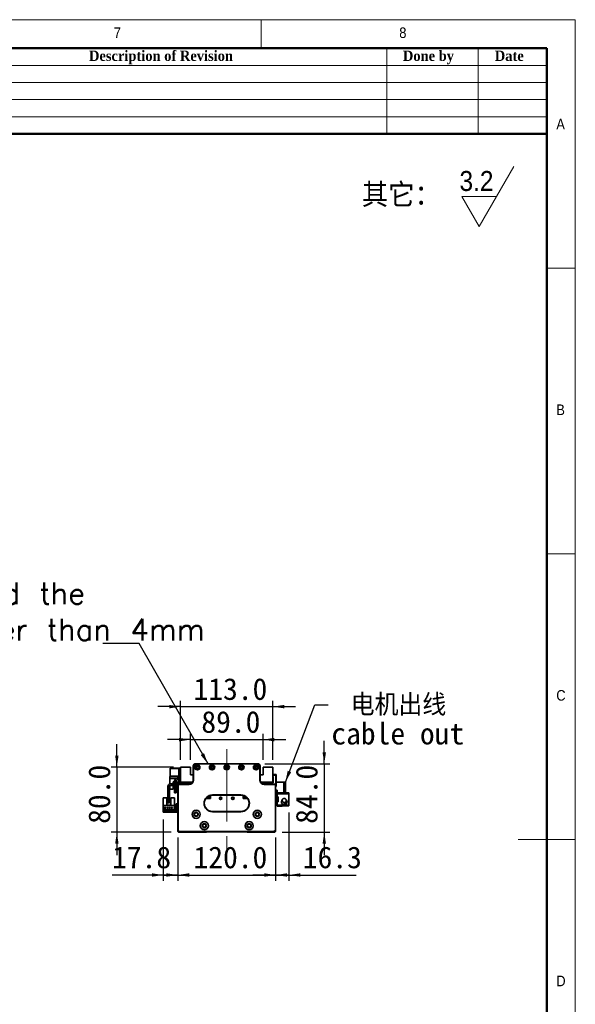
# Model space of a CAD drawing. Header units: millimetres. Extents: x 35 to 2905, y 35 to 2044.
# Tile 10 of 10: x 2224 to 2905, y 837 to 2044. Entities that reach past the tile are written whole.
import ezdxf

# ---------------------------------------------------------------- set-up
doc = ezdxf.new("R2010")
doc.units = ezdxf.units.MM
doc.header["$LTSCALE"] = 7
doc.linetypes.add('CENTERX2', pattern=[20.32, 12.7, -2.54, 2.54, -2.54])
doc.layers.add('黑色实线', color=7, linetype='Continuous')
doc.styles.add('SLDTEXTSTYLE0', font='Gothic.ttf', dxfattribs={"width": 0.913, "bigfont": 'bigfont'})
doc.styles.add('SLDTEXTSTYLE1', font='Gothic.ttf', dxfattribs={"width": 0.913})
doc.styles.add('SLDTEXTSTYLE2', font='timesbd.ttf', dxfattribs={"width": 0.933})
doc.styles.add('SLDTEXTSTYLE8', font='txt')
doc.styles.add('SLDTEXTSTYLE9', font='txt', dxfattribs={"bigfont": 'bigfont'})
doc.dimstyles.new('SLDDIMSTYLE0', dxfattribs={"dimtxt": 26.6, "dimasz": 14, "dimexe": 0, "dimexo": 0.0625, "dimgap": 6.65, "dimtad": 2, "dimdec": 1, "dimrnd": 1e-09, "dimzin": 4, "dimdsep": 46, "dimtxsty": 'SLDTEXTSTYLE8', "dimsah": 1, "dimcen": 0.09, "dimadec": 0, "dimazin": 1, "dimtfac": 1, "dimtdec": 1, "dimtmove": 0, "dimatfit": 0, "dimfxl": 0, "dimfrac": 2, "dimtolj": 1, "dimtzin": 12, "dimarcsym": 0})
doc.dimstyles.new('SLDDIMSTYLE1', dxfattribs={"dimtxt": 26.6, "dimasz": 14, "dimexe": 0, "dimexo": 0.0625, "dimgap": 6.65, "dimtad": 2, "dimdec": 1, "dimrnd": 1e-09, "dimzin": 12, "dimdsep": 46, "dimtxsty": 'SLDTEXTSTYLE8', "dimsah": 1, "dimcen": 0.09, "dimadec": 0, "dimazin": 3, "dimtfac": 1, "dimtdec": 1, "dimtmove": 0, "dimatfit": 0, "dimfxl": 0, "dimfrac": 2, "dimtolj": 1, "dimtzin": 12, "dimarcsym": 0})
doc.dimstyles.new('SLDDIMSTYLE2', dxfattribs={"dimtxt": 0.18, "dimasz": 14, "dimexe": 0, "dimexo": 0.0625, "dimgap": 0, "dimtad": 0, "dimtih": 1, "dimtoh": 1, "dimdec": 0, "dimrnd": 1e-09, "dimzin": 0, "dimdsep": 46, "dimtxsty": 'Standard', "dimsah": 1, "dimcen": 0.09, "dimadec": 0, "dimazin": 0, "dimtfac": 14, "dimtdec": 0, "dimtofl": 0, "dimtmove": 0, "dimatfit": 3, "dimfxl": 0, "dimfrac": 2, "dimtolj": 1, "dimtzin": 0, "dimarcsym": 0})

# ---------------------------------------------------------------- blocks, each defined once
blk = doc.blocks.new('SW_SFSYMBOL_0')
at = {"color": 0, "linetype": 'Continuous', "lineweight": 18}
for p, q in [((24, -36.7), (66.5, 36.8)), ((24, -36.7), (2.8, 0)), ((45.3, 0), (2.8, 0))]:
    blk.add_line(p, q, dxfattribs=at)
at = {"color": 0, "linetype": 'Continuous', "lineweight": 18, "insert": (0, 31.3), "char_height": 24.5, "attachment_point": 1, "style": 'SLDTEXTSTYLE1'}
blk.add_mtext('3.2', dxfattribs=at)
blk = doc.blocks.new('_D')
at = {"layer": '黑色实线'}
for p, q in [((2417.6, 1041.9), (2417.6, 988.9)), ((2537.6, 1041.9), (2537.6, 988.9)), ((2417.6, 995.9), (2389.6, 995.9)), ((2417.6, 995.9), (2537.6, 995.9)), ((2537.6, 995.9), (2565.6, 995.9))]:
    blk.add_line(p, q, dxfattribs=at)
for points in [[(2417.6, 995.9), (2403.6, 998), (2403.6, 993.8)], [(2537.6, 995.9), (2551.6, 993.8), (2551.6, 998)]]:
    blk.add_solid(points, dxfattribs=at)
at = {"layer": '黑色实线', "insert": (2436.9, 1030.8), "char_height": 26.6, "attachment_point": 1, "style": 'SLDTEXTSTYLE8'}
blk.add_mtext('120.0', dxfattribs=at)
blk = doc.blocks.new('_D_1')
at = {"layer": '黑色实线'}
for p, q in [((2399.8, 1064.1), (2399.8, 988.9)), ((2417.6, 1041.9), (2417.6, 988.9)), ((2399.8, 995.9), (2337.1, 995.9)), ((2399.8, 995.9), (2417.6, 995.9)), ((2417.6, 995.9), (2445.6, 995.9))]:
    blk.add_line(p, q, dxfattribs=at)
for points in [[(2399.8, 995.9), (2385.8, 998), (2385.8, 993.8)], [(2417.6, 995.9), (2431.6, 993.8), (2431.6, 998)]]:
    blk.add_solid(points, dxfattribs=at)
at = {"layer": '黑色实线', "insert": (2337.1, 1030.8), "char_height": 26.6, "attachment_point": 1, "style": 'SLDTEXTSTYLE8'}
blk.add_mtext('17.8', dxfattribs=at)
blk = doc.blocks.new('_D_2')
at = {"layer": '黑色实线'}
for p, q in [((2597.2, 1132.2), (2597.2, 1160.2)), ((2524.5, 1132.2), (2604.2, 1132.2)), ((2597.2, 1132.2), (2597.2, 1048.2)), ((2545.5, 1048.2), (2604.2, 1048.2)), ((2597.2, 1048.2), (2597.2, 1020.2))]:
    blk.add_line(p, q, dxfattribs=at)
for points in [[(2597.2, 1132.2), (2599.3, 1146.2), (2595.1, 1146.2)], [(2597.2, 1048.2), (2595.1, 1034.2), (2599.3, 1034.2)]]:
    blk.add_solid(points, dxfattribs=at)
at = {"layer": '黑色实线', "insert": (2562.3, 1058.6), "char_height": 26.6, "attachment_point": 1, "rotation": 90, "style": 'SLDTEXTSTYLE8'}
blk.add_mtext('84.0', dxfattribs=at)
blk = doc.blocks.new('_D_3')
at = {"layer": '黑色实线'}
for p, q in [((2342.9, 1128.2), (2342.9, 1156.2)), ((2412.2, 1128.2), (2335.9, 1128.2)), ((2342.9, 1128.2), (2342.9, 1048.2)), ((2409.7, 1048.2), (2335.9, 1048.2)), ((2342.9, 1048.2), (2342.9, 1020.2))]:
    blk.add_line(p, q, dxfattribs=at)
for points in [[(2342.9, 1128.2), (2345, 1142.2), (2340.8, 1142.2)], [(2342.9, 1048.2), (2340.8, 1034.2), (2345, 1034.2)]]:
    blk.add_solid(points, dxfattribs=at)
at = {"layer": '黑色实线', "insert": (2308, 1058.6), "char_height": 26.6, "attachment_point": 1, "rotation": 90, "style": 'SLDTEXTSTYLE8'}
blk.add_mtext('80.0', dxfattribs=at)
blk = doc.blocks.new('_D_4')
at = {"layer": '黑色实线'}
for p, q in [((2421.1, 1137.1), (2421.1, 1209.2)), ((2534.1, 1137.1), (2534.1, 1209.2)), ((2421.1, 1202.2), (2393.1, 1202.2)), ((2421.1, 1202.2), (2534.1, 1202.2)), ((2534.1, 1202.2), (2562.1, 1202.2))]:
    blk.add_line(p, q, dxfattribs=at)
for points in [[(2421.1, 1202.2), (2407.1, 1204.3), (2407.1, 1200.1)], [(2534.1, 1202.2), (2548.1, 1200.1), (2548.1, 1204.3)]]:
    blk.add_solid(points, dxfattribs=at)
at = {"layer": '黑色实线', "insert": (2436.9, 1237.1), "char_height": 26.6, "attachment_point": 1, "style": 'SLDTEXTSTYLE8'}
blk.add_mtext('113.0', dxfattribs=at)
blk = doc.blocks.new('_D_5')
at = {"layer": '黑色实线'}
for p, q in [((2433.1, 1161.8), (2405.1, 1161.8)), ((2433.1, 1137.1), (2433.1, 1168.8)), ((2433.1, 1161.8), (2522.1, 1161.8)), ((2522.1, 1137.1), (2522.1, 1168.8)), ((2522.1, 1161.8), (2550.1, 1161.8))]:
    blk.add_line(p, q, dxfattribs=at)
for points in [[(2433.1, 1161.8), (2419.1, 1163.9), (2419.1, 1159.7)], [(2522.1, 1161.8), (2536.1, 1159.7), (2536.1, 1163.9)]]:
    blk.add_solid(points, dxfattribs=at)
at = {"layer": '黑色实线', "insert": (2446.5, 1196.8), "char_height": 26.6, "attachment_point": 1, "style": 'SLDTEXTSTYLE8'}
blk.add_mtext('89.0', dxfattribs=at)
blk = doc.blocks.new('_D_6')
at = {"layer": '黑色实线'}
for p, q in [((2553.9, 1072.7), (2553.9, 988.9)), ((2537.6, 1040.4), (2537.6, 988.9)), ((2537.6, 995.9), (2509.6, 995.9)), ((2553.9, 995.9), (2537.6, 995.9)), ((2553.9, 995.9), (2636.4, 995.9))]:
    blk.add_line(p, q, dxfattribs=at)
for points in [[(2537.6, 995.9), (2523.6, 998), (2523.6, 993.8)], [(2553.9, 995.9), (2567.9, 993.8), (2567.9, 998)]]:
    blk.add_solid(points, dxfattribs=at)
at = {"layer": '黑色实线', "insert": (2570.9, 1030.8), "char_height": 26.6, "attachment_point": 1, "style": 'SLDTEXTSTYLE8'}
blk.add_mtext('16.3', dxfattribs=at)
blk = doc.blocks.new('SW_NOTE_3')
at = {"layer": '黑色实线', "color": 0, "char_height": 26.6, "attachment_point": 1}
for s, insert, style in [(' 电机出线', (3.9, 13.2), 'SLDTEXTSTYLE9'), ('cable out', (3.9, -22), 'SLDTEXTSTYLE8')]:
    blk.add_mtext(s, dxfattribs=dict(at, insert=insert, style=style))
blk = doc.blocks.new('SW_NOTE_4')
at = {"layer": '黑色实线', "color": 0, "insert": (-877.7, 74.6), "char_height": 26.6, "attachment_point": 1, "style": 'SLDTEXTSTYLE9'}
blk.add_mtext('The distance between the load plate and the \\Psteel belt protection belt shall be greater than 4mm', dxfattribs=at)

msp = doc.modelspace()

# ---------------------------------------------------------------- linework, layer by layer
at = {"color": 7, "linetype": 'Continuous', "lineweight": 18}
for p, q in [((2905, 2044), (35, 2044)), ((2520, 2009), (2520, 2044)), ((2905, 35), (2905, 2044)), ((70, 2009), (2870, 2009)), ((2674, 2009), (2674, 1904)), ((2786, 2009), (2786, 1904)), ((2870, 2009), (2870, 1904)), ((2870, 2009), (2870, 70)), ((2030, 1988), (2870, 1988)), ((2030, 1967), (2870, 1967)), ((2030, 1946), (2870, 1946)), ((2030, 1925), (2870, 1925)), ((2905, 1739.5), (2870, 1739.5)), ((2870, 1389.5), (2905, 1389.5)), ((2905, 1039.5), (2835, 1039.5))]:
    msp.add_line(p, q, dxfattribs=at)
at = {"color": 7, "linetype": 'Continuous', "lineweight": 50}
for p, q in [((2870, 2009), (70, 2009)), ((2870, 2009), (2870, 70)), ((2870, 1904), (2030, 1904))]:
    msp.add_line(p, q, dxfattribs=at)
at = {"color": 7, "linetype": 'Continuous', "lineweight": 35}
for p, q in [((2408.4, 1126.74), (2408.1, 1126.44)), ((2408.4, 1126.44), (2408.1, 1126.32)), ((2408.1, 1126.32), (2408.1, 1126.44)), ((2408.1, 1117.17), (2408.1, 1126.32)), ((2408.4, 1126.74), (2408.4, 1126.44)), ((2408.4, 1126.74), (2419.1, 1126.74)), ((2408.4, 1126.44), (2408.4, 1117.04)), ((2419.1, 1126.44), (2408.4, 1126.44)), ((2419.1, 1126.74), (2421.1, 1126.74)), ((2419.1, 1125.74), (2419.1, 1126.74)), ((2419.1, 1125.74), (2419.1, 1117.24)), ((2421.1, 1125.74), (2419.1, 1125.74)), ((2421.1, 1128.24), (2421.1, 1109.74)), ((2433.1, 1128.24), (2421.1, 1128.24)), ((2433.1, 1118.74), (2433.1, 1128.24)), ((2436.58, 1129.44), (2436.58, 1127.44)), ((2436.58, 1129.44), (2436.61, 1129.44)), ((2436.58, 1127.44), (2436.6, 1127.44)), ((2436.6, 1112.24), (2436.6, 1129.24)), ((2436.6, 1129.24), (2436.9, 1129.24)), ((2436.9, 1129.24), (2436.9, 1112.24)), ((2439.6, 1132.24), (2439.6, 1131.94)), ((2439.6, 1132.24), (2515.6, 1132.24)), ((2515.6, 1131.94), (2439.6, 1131.94)), ((2515.6, 1132.24), (2515.6, 1131.94)), ((2518.6, 1129.24), (2518.3, 1129.24)), ((2518.3, 1112.24), (2518.3, 1129.24)), ((2518.59, 1129.44), (2518.62, 1129.44)), ((2518.6, 1129.24), (2518.6, 1112.24)), ((2518.62, 1127.44), (2518.6, 1127.44)), ((2518.62, 1129.44), (2518.62, 1127.44)), ((2534.1, 1128.24), (2522.1, 1128.24)), ((2522.1, 1128.24), (2522.1, 1118.74)), ((2534.1, 1109.74), (2534.1, 1128.24)), ((2407.8, 1114.14), (2407.8, 1116.74)), ((2407.8, 1116.74), (2419.1, 1116.74)), ((2407.8, 1114.14), (2415.46, 1114.14)), ((2407.8, 1107.49), (2407.8, 1114.14)), ((2408.4, 1117.04), (2408.1, 1117.17)), ((2408.1, 1117.04), (2408.1, 1117.17)), ((2408.1, 1117.04), (2408.4, 1116.74)), ((2408.4, 1117.04), (2408.4, 1116.74)), ((2408.4, 1117.04), (2419.1, 1117.04)), ((2412.1, 1110.24), (2413.6, 1110.24)), ((2412.1, 1107.74), (2412.1, 1110.24)), ((2413.6, 1110.76), (2413.6, 1107.74)), ((2415.6, 1110.74), (2415.6, 1107.74)), ((2415.6, 1110.24), (2417.1, 1110.24)), ((2417.1, 1110.24), (2417.1, 1107.74)), ((2419.1, 1117.24), (2421.1, 1117.24)), ((2419.1, 1116.24), (2419.1, 1117.24)), ((2419.1, 1116.24), (2419.1, 1109.24)), ((2421.1, 1116.24), (2419.1, 1116.24)), ((2436.6, 1118.74), (2433.1, 1118.74)), ((2436.9, 1112.24), (2436.6, 1112.24)), ((2518.6, 1112.24), (2518.3, 1112.24)), ((2522.1, 1118.74), (2518.6, 1118.74)), ((2534.1, 1119.24), (2537.8, 1119.24)), ((2537.8, 1118.24), (2534.1, 1118.24)), ((2534.1, 1116.74), (2534.6, 1116.74)), ((2534.6, 1116.74), (2534.6, 1108.74)), ((2537.8, 1118.24), (2537.8, 1119.24)), ((2537.8, 1119.24), (2538.1, 1118.94)), ((2537.8, 1105.24), (2537.8, 1118.24)), ((2538.1, 1118.12), (2537.8, 1118.24)), ((2538.1, 1118.94), (2538.1, 1118.12)), ((2538.1, 1118.12), (2538.1, 1105.37)), ((2405.6, 1104.24), (2405.6, 1085.24)), ((2407.6, 1104.24), (2407.6, 1085.24)), ((2407.8, 1101.24), (2407.8, 1104.99)), ((2412.1, 1101.24), (2407.8, 1101.24)), ((2417.6, 1107.74), (2409.1, 1107.74)), ((2417.6, 1105.74), (2409.1, 1105.74)), ((2412.1, 1101.24), (2412.1, 1105.74)), ((2413.6, 1105.74), (2413.6, 1104.74)), ((2413.6, 1104.74), (2415.6, 1104.74)), ((2413.6, 1096.74), (2413.6, 1104.74)), ((2415.6, 1105.74), (2415.6, 1104.74)), ((2415.6, 1104.74), (2415.6, 1096.74)), ((2417.1, 1105.74), (2417.1, 1101.24)), ((2417.6, 1101.24), (2417.1, 1101.24)), ((2417.9, 1105.74), (2417.6, 1105.74)), ((2417.6, 1050.74), (2417.6, 1105.74)), ((2417.9, 1105.74), (2417.9, 1050.87)), ((2419.1, 1106.94), (2419.1, 1107.24)), ((2419.1, 1107.24), (2431.6, 1107.24)), ((2431.6, 1106.94), (2419.1, 1106.94)), ((2421.1, 1109.74), (2435.93, 1109.74)), ((2421.1, 1109.74), (2421.1, 1109.24)), ((2421.4, 1107.24), (2421.4, 1109.74)), ((2422.09, 1108.74), (2423.09, 1109.74)), ((2422.09, 1108.74), (2422.09, 1107.24)), ((2422.69, 1107.69), (2423.64, 1108.64)), ((2422.69, 1107.24), (2422.69, 1107.69)), ((2435.07, 1108.64), (2423.64, 1108.64)), ((2431.6, 1106.94), (2431.6, 1107.24)), ((2434.02, 1109.74), (2434.23, 1109.54)), ((2435.6, 1109.24), (2434.93, 1109.24)), ((2519.27, 1109.74), (2534.1, 1109.74)), ((2520.27, 1109.24), (2519.6, 1109.24)), ((2531.55, 1108.64), (2520.13, 1108.64)), ((2521.18, 1109.74), (2520.97, 1109.54)), ((2520.97, 1109.54), (2521.18, 1109.74)), ((2520.97, 1109.54), (2520.97, 1109.54)), ((2523.6, 1107.24), (2536.1, 1107.24)), ((2523.6, 1107.24), (2523.6, 1106.94)), ((2536.1, 1106.94), (2523.6, 1106.94)), ((2531.55, 1108.64), (2532.5, 1107.69)), ((2533.1, 1108.74), (2532.1, 1109.74)), ((2532.5, 1107.24), (2532.5, 1107.69)), ((2534.6, 1108.74), (2533.1, 1108.74)), ((2533.1, 1107.24), (2533.1, 1108.74)), ((2534.6, 1109.74), (2534.1, 1109.74)), ((2536.1, 1107.24), (2536.1, 1106.94)), ((2537.6, 1105.74), (2537.3, 1105.74)), ((2537.3, 1050.87), (2537.3, 1105.74)), ((2537.6, 1105.74), (2537.6, 1050.74)), ((2537.6, 1105.24), (2537.8, 1105.24)), ((2537.8, 1104.24), (2537.6, 1104.24)), ((2539.5, 1099.74), (2537.6, 1099.74)), ((2538.1, 1105.37), (2537.8, 1105.24)), ((2537.8, 1104.24), (2537.8, 1105.24)), ((2538.1, 1104.54), (2537.8, 1104.24)), ((2547.5, 1109.74), (2538.1, 1109.74)), ((2538.1, 1105.37), (2538.1, 1104.54)), ((2539.5, 1096.74), (2539.5, 1099.74)), ((2547.5, 1096.74), (2547.5, 1109.74)), ((2547.5, 1109.74), (2549.5, 1109.74)), ((2549.5, 1109.74), (2549.5, 1096.74)), ((2399.8, 1090.44), (2404.1, 1090.44)), ((2399.8, 1090.44), (2399.8, 1081.14)), ((2404.1, 1081.44), (2404.1, 1090.44)), ((2409.1, 1090.44), (2409.1, 1081.44)), ((2409.1, 1090.44), (2413.4, 1090.44)), ((2413.4, 1090.44), (2413.4, 1081.14)), ((2415.6, 1096.74), (2413.6, 1096.74)), ((2452.18, 1089.84), (2457.6, 1089.84)), ((2452.25, 1089.94), (2457.6, 1089.94)), ((2454.85, 1090.24), (2452.5, 1090.24)), ((2455.49, 1090.88), (2454.85, 1090.24)), ((2454.99, 1090.24), (2454.85, 1090.24)), ((2454.99, 1090.24), (2456.09, 1091.34)), ((2455.49, 1090.88), (2455.49, 1092.62)), ((2456.09, 1091.34), (2456.09, 1092.91)), ((2457.6, 1089.84), (2457.6, 1093.43)), ((2460.1, 1094.04), (2460.1, 1093.74)), ((2460.1, 1094.04), (2495.1, 1094.04)), ((2495.1, 1093.74), (2460.1, 1093.74)), ((2495.1, 1094.04), (2495.1, 1093.74)), ((2497.6, 1093.43), (2497.6, 1089.84)), ((2497.6, 1089.94), (2502.95, 1089.94)), ((2497.6, 1089.84), (2503.02, 1089.84)), ((2498.6, 1093.11), (2498.6, 1089.94)), ((2499.4, 1092.77), (2499.4, 1091.04)), ((2499.4, 1092.77), (2499.4, 1091.04)), ((2499.4, 1091.04), (2500.2, 1090.24)), ((2499.4, 1091.04), (2499.4, 1091.04)), ((2500.2, 1090.24), (2499.4, 1091.04)), ((2499.7, 1090.88), (2499.7, 1092.62)), ((2499.7, 1090.88), (2499.7, 1092.62)), ((2500.35, 1090.24), (2499.7, 1090.88)), ((2499.7, 1090.88), (2500.35, 1090.24)), ((2499.7, 1090.88), (2499.7, 1090.88)), ((2500.35, 1090.24), (2500.2, 1090.24)), ((2500.2, 1090.24), (2500.2, 1090.24)), ((2502.7, 1090.24), (2500.35, 1090.24)), ((2547.5, 1096.74), (2539.5, 1096.74)), ((2539.5, 1096.74), (2539.5, 1095.54)), ((2539.5, 1095.54), (2553.9, 1095.54)), ((2539.5, 1091.54), (2539.5, 1095.54)), ((2540.5, 1091.54), (2539.5, 1091.54)), ((2539.5, 1091.54), (2539.5, 1091.04)), ((2539.5, 1091.04), (2539.5, 1086.04)), ((2540.5, 1091.04), (2539.5, 1091.04)), ((2539.5, 1085.54), (2539.5, 1086.04)), ((2539.5, 1086.04), (2540.5, 1086.04)), ((2540.5, 1085.54), (2540.5, 1091.54)), ((2544.95, 1086.34), (2544.85, 1085.54)), ((2545.18, 1086.98), (2545.05, 1086.66)), ((2545.06, 1087.12), (2545.09, 1087.13)), ((2545.09, 1087.13), (2545.48, 1087.71)), ((2545.25, 1087.05), (2545.09, 1087.13)), ((2545.22, 1086.96), (2545.09, 1087.02)), ((2545.5, 1096.74), (2545.5, 1096.54)), ((2553.9, 1096.54), (2545.5, 1096.54)), ((2549.5, 1096.74), (2547.5, 1096.74)), ((2550.39, 1086.1), (2550.42, 1086.12)), ((2553.9, 1096.54), (2553.9, 1095.54)), ((2553.9, 1095.54), (2553.9, 1081.54)), ((2413.4, 1081.14), (2399.8, 1081.14)), ((2399.8, 1081.14), (2399.8, 1074.94)), ((2399.8, 1072.94), (2399.8, 1074.94)), ((2399.8, 1074.94), (2400.8, 1074.94)), ((2413.1, 1076.24), (2400.1, 1076.24)), ((2400.1, 1076.24), (2400.1, 1075.54)), ((2400.1, 1075.54), (2413.1, 1075.54)), ((2400.8, 1074.94), (2400.8, 1072.94)), ((2414.6, 1074.94), (2400.8, 1074.94)), ((2403.54, 1078.49), (2401.04, 1078.49)), ((2401.04, 1078.49), (2401.04, 1078.19)), ((2401.04, 1078.19), (2403.54, 1078.19)), ((2403.54, 1078.19), (2403.54, 1078.49)), ((2409.1, 1081.44), (2404.1, 1081.44)), ((2404.58, 1078.49), (2404.58, 1078.19)), ((2406.08, 1078.49), (2404.58, 1078.49)), ((2404.58, 1078.19), (2406.08, 1078.19)), ((2405.6, 1084.24), (2405.6, 1085.24)), ((2405.6, 1085.24), (2407.6, 1085.24)), ((2407.6, 1084.24), (2405.6, 1084.24)), ((2406.08, 1078.19), (2406.08, 1078.49)), ((2407.12, 1078.49), (2407.12, 1078.19)), ((2408.62, 1078.49), (2407.12, 1078.49)), ((2407.12, 1078.19), (2408.62, 1078.19)), ((2407.6, 1085.24), (2407.6, 1084.24)), ((2408.62, 1078.19), (2408.62, 1078.49)), ((2411.16, 1078.49), (2409.66, 1078.49)), ((2409.66, 1078.49), (2409.66, 1078.19)), ((2409.66, 1078.19), (2411.16, 1078.19)), ((2411.16, 1078.19), (2411.16, 1078.49)), ((2413.1, 1075.54), (2413.1, 1076.24)), ((2413.4, 1074.94), (2413.4, 1081.14)), ((2414.6, 1074.94), (2414.6, 1072.94)), ((2415.6, 1082.94), (2417.6, 1082.94)), ((2415.6, 1081.94), (2415.6, 1082.94)), ((2417.6, 1081.94), (2415.6, 1081.94)), ((2415.6, 1073.94), (2415.6, 1081.94)), ((2415.6, 1073.94), (2417.6, 1073.94)), ((2415.6, 1072.94), (2415.6, 1073.94)), ((2539.5, 1081.54), (2539.5, 1085.54)), ((2539.5, 1085.54), (2540.5, 1085.54)), ((2553.9, 1081.54), (2539.5, 1081.54)), ((2539.5, 1081.54), (2539.5, 1080.34)), ((2545.5, 1080.34), (2539.5, 1080.34)), ((2545.09, 1083.95), (2545.06, 1083.96)), ((2545.5, 1080.54), (2553.9, 1080.54)), ((2545.5, 1080.54), (2545.5, 1080.34)), ((2553.9, 1081.54), (2553.9, 1080.54)), ((2400.8, 1072.94), (2399.8, 1072.94)), ((2414.6, 1072.94), (2400.8, 1072.94)), ((2417.6, 1072.94), (2415.6, 1072.94)), ((2460.1, 1073.74), (2460.1, 1073.44)), ((2460.1, 1073.74), (2495.1, 1073.74)), ((2495.1, 1073.44), (2460.1, 1073.44)), ((2495.1, 1073.74), (2495.1, 1073.44)), ((2417.9, 1050.87), (2417.6, 1050.74)), ((2419.6, 1048.74), (2417.6, 1050.74)), ((2417.6, 1049.24), (2417.6, 1050.74)), ((2417.9, 1050.87), (2419.72, 1049.04)), ((2535.48, 1049.04), (2537.3, 1050.87)), ((2537.6, 1050.74), (2535.6, 1048.74)), ((2537.3, 1050.87), (2537.6, 1050.74)), ((2537.6, 1049.24), (2537.6, 1050.74)), ((2418.6, 1048.24), (2417.6, 1049.24)), ((2452.6, 1048.24), (2418.6, 1048.24)), ((2419.72, 1049.04), (2419.6, 1048.74)), ((2535.6, 1048.74), (2419.6, 1048.74)), ((2419.72, 1049.04), (2535.48, 1049.04)), ((2452.6, 1048.24), (2453.1, 1048.74)), ((2502.6, 1048.24), (2502.1, 1048.74)), ((2536.6, 1048.24), (2502.6, 1048.24)), ((2535.48, 1049.04), (2535.6, 1048.74)), ((2536.6, 1048.24), (2537.6, 1049.24))]:
    msp.add_line(p, q, dxfattribs=at)
at = {"color": 7, "linetype": 'Continuous', "lineweight": 35, "flags": 128}
msp.add_lwpolyline([(2414.6, 1072.94), (2415.18, 1073), (2415.6, 1073.11)], dxfattribs=at)
at = {"color": 7, "linetype": 'Continuous', "lineweight": 35}
for centre, radius in [((2441.6, 1127.99), 3.25), ((2441.6, 1127.99), 3), ((2441.6, 1127.99), 1.6), ((2441.6, 1127.99), 1.25), ((2459.6, 1127.99), 3.25), ((2459.6, 1127.99), 3), ((2459.6, 1127.99), 1.6), ((2459.6, 1127.99), 1.25), ((2477.6, 1127.99), 3.25), ((2477.6, 1127.99), 3), ((2477.6, 1127.99), 1.6), ((2477.6, 1127.99), 1.25), ((2495.6, 1127.99), 3.25), ((2495.6, 1127.99), 3), ((2495.6, 1127.99), 1.6), ((2495.6, 1127.99), 1.25), ((2513.6, 1127.99), 3.25), ((2513.6, 1127.99), 3), ((2513.6, 1127.99), 1.6), ((2513.6, 1127.99), 1.25), ((2470.1, 1089.94), 1.53), ((2470.1, 1089.94), 1.25), ((2485.1, 1089.94), 1.53), ((2485.1, 1089.94), 1.25), ((2440.1, 1070.27), 5.03), ((2440.1, 1070.27), 5), ((2515.1, 1070.27), 5.03), ((2515.1, 1070.27), 5), ((2440.1, 1070.27), 2.65), ((2440.1, 1070.27), 2.1), ((2515.1, 1070.27), 2.65), ((2515.1, 1070.27), 2.1), ((2450.1, 1056.27), 5.03), ((2450.1, 1056.27), 5), ((2450.1, 1056.27), 2.65), ((2450.1, 1056.27), 2.1), ((2505.1, 1056.27), 5.03), ((2505.1, 1056.27), 5), ((2505.1, 1056.27), 2.65), ((2505.1, 1056.27), 2.1)]:
    msp.add_circle(centre, radius, dxfattribs=at)
for centre, radius, start, end in [((2439.6, 1129.24), 3, 90, 180), ((2439.6, 1129.24), 2.7, 90, 180), ((2515.6, 1129.24), 3, 0, 90), ((2515.6, 1129.24), 2.7, 0, 90), ((2417.6, 1110.76), 4, 94.78019, 180), ((2417.6, 1110.74), 2, 94.78019, 180), ((2417.1, 1116.74), 2, 274.78019, 0), ((2417.1, 1116.72), 4, 274.78019, 300), ((2431.6, 1112.24), 5.3, 270, 0), ((2431.6, 1112.24), 5, 270, 0), ((2523.6, 1112.24), 5.3, 180, 270), ((2523.6, 1112.24), 5, 180, 270), ((2409.1, 1104.24), 3.5, 90, 180), ((2409.1, 1104.24), 1.5, 90, 180), ((2417.6, 1109.24), 1.5, 270, 0), ((2419.1, 1105.74), 1.5, 90, 180), ((2419.1, 1105.74), 1.2, 90, 180), ((2417.6, 1109.24), 3.5, 325.1501, 0), ((2434.93, 1110.24), 1, 224.99989, 270), ((2520.27, 1110.24), 1, 270, 315.00006), ((2520.27, 1110.24), 1, 270, 315.00006), ((2536.1, 1105.74), 1.5, 0, 90), ((2536.1, 1105.74), 1.2, 0, 90), ((2460.1, 1083.74), 10.3, 90, 270), ((2460.1, 1083.74), 10, 90, 270), ((2495.1, 1083.74), 10.3, 270, 90), ((2495.1, 1083.74), 10, 270, 90), ((2548.1, 1085.54), 3.4, 207.88541, 44.31348), ((2548.1, 1085.54), 2.5, 274.06825, 11.05475), ((2548.1, 1085.54), 2.6, 277.27427, 10.90897), ((2548.1, 1085.54), 3.45, 0, 47.89891), ((2414.6, 1075.94), 1, 270, 0), ((2548.1, 1085.54), 3.45, 237.57421, 0)]:
    msp.add_arc(centre, radius, start, end, dxfattribs=at)
for points, knots in [([(2545.93, 1088.47), (2545.74, 1088.11), (2545.41, 1087.45), (2544.95, 1086.39), (2544.73, 1085.57), (2544.68, 1084.9), (2544.78, 1084.34), (2545, 1083.74), (2545.46, 1083.14), (2546.14, 1082.71), (2546.87, 1082.47), (2547.63, 1082.47), (2548.34, 1082.7), (2548.52, 1082.82), (2548.47, 1082.86), (2548.45, 1082.87)], [0, 0, 0, 0, 0.18009572, 0.33000498, 0.44964582, 0.53974775, 0.57462087, 0.6053223, 0.67840061, 0.72140521, 0.76198056, 0.82916046, 0.88866917, 0.960596, 1, 1, 1, 1]), ([(2549.49, 1089.31), (2549.74, 1089.08), (2550.24, 1088.62), (2550.64, 1087.7), (2550.68, 1086.78), (2550.4, 1085.99), (2549.89, 1085.37), (2549.2, 1084.96), (2548.39, 1084.8), (2547.55, 1084.9), (2546.77, 1085.27), (2546.15, 1085.87), (2545.76, 1086.63), (2545.67, 1087.48), (2545.78, 1088.24), (2546.12, 1088.83), (2546.65, 1089.25), (2547.39, 1089.5), (2548.13, 1089.57), (2548.68, 1089.6), (2548.94, 1089.59), (2549.02, 1089.59), (2549.04, 1089.58), (2549.12, 1089.55), (2549.27, 1089.46), (2549.41, 1089.37), (2549.49, 1089.31)], [0, 0, 0, 0, 0.064817, 0.1297795, 0.1897323, 0.2426172, 0.2944129, 0.3462431, 0.3987235, 0.4521994, 0.5066008, 0.561452, 0.6160509, 0.6697716, 0.7270692, 0.7653768, 0.8036905, 0.8589081, 0.9142284, 0.9495544, 0.9640005, 0.9648504, 0.9657585, 0.9687098, 0.9805278, 1, 1, 1, 1]), ([(2550.32, 1084.4), (2550.43, 1084.65), (2550.62, 1085.12), (2550.66, 1085.63), (2550.58, 1085.93), (2550.55, 1086.02)], [0, 0, 0, 0, 0.43595729, 0.82673384, 1, 1, 1, 1])]:
    msp.add_open_spline(points, degree=3, knots=knots, dxfattribs=at)
at = {"layer": '黑色实线', "linetype": 'CENTERX2', "lineweight": 18}
msp.add_line((2477.6, 1150.19), (2477.6, 1006.29), dxfattribs=at)

# ---------------------------------------------------------------- block references
at = {"color": 7, "linetype": 'Continuous', "lineweight": 18}
msp.add_blockref('SW_SFSYMBOL_0', (2763.02, 1827.32), dxfattribs=at)
at = {"layer": '黑色实线'}
for name, p in [('SW_NOTE_4', (2325.89, 1279.69)), ('SW_NOTE_3', (2602.01, 1204.47))]:
    msp.add_blockref(name, p, dxfattribs=at)

# ---------------------------------------------------------------- texts
at = {"color": 7, "linetype": 'Continuous', "lineweight": 0}
for s, insert, char_height, attachment_point, style in [('7', (2339.17, 2034.52), 12.96, 1, 'SLDTEXTSTYLE1'), ('8', (2689.17, 2034.52), 12.96, 1, 'SLDTEXTSTYLE1'), ('Description of Revision', (2397.01, 2006.1), 12.6, 2, 'SLDTEXTSTYLE2'), ('Done by', (2724.88, 2006.1), 12.6, 2, 'SLDTEXTSTYLE2'), ('Date', (2824, 2006.1), 12.6, 2, 'SLDTEXTSTYLE2'), ('A', (2881.67, 1922.52), 12.96, 1, 'SLDTEXTSTYLE1'), ('B', (2881.67, 1572.52), 12.96, 1, 'SLDTEXTSTYLE1'), ('C', (2881.67, 1222.52), 12.96, 1, 'SLDTEXTSTYLE1'), ('D', (2881.67, 872.52), 12.96, 1, 'SLDTEXTSTYLE1')]:
    msp.add_mtext(s, dxfattribs=dict(at, insert=insert, char_height=char_height, attachment_point=attachment_point, style=style))
at = {"color": 7, "linetype": 'Continuous', "lineweight": 18, "insert": (2643.32, 1843.08), "char_height": 25.929, "attachment_point": 1, "style": 'SLDTEXTSTYLE0'}
msp.add_mtext('其它：', dxfattribs=at)

# ---------------------------------------------------------------- dimensions: what is measured, and where the dimension line sits
at = {"layer": '黑色实线'}
for base, p1, p2, dimstyle, picture, middle in [((2534.1, 1202.24), (2421.1, 1128.24), (2534.1, 1128.24), 'SLDDIMSTYLE0', '_D_4', (2479.3, 1202.24)), ((2522.1, 1161.85), (2433.1, 1128.24), (2522.1, 1128.24), 'SLDDIMSTYLE0', '_D_5', (2479.3, 1161.85)), ((2537.6, 995.88), (2553.9, 1081.54), (2537.6, 1049.24), 'SLDDIMSTYLE1', '_D_6', (2603.67, 995.88)), ((2417.6, 995.88), (2399.8, 1072.94), (2417.6, 1050.74), 'SLDDIMSTYLE1', '_D_1', (2369.88, 995.88)), ((2537.6, 995.88), (2417.6, 1050.74), (2537.6, 1050.74), 'SLDDIMSTYLE0', '_D', (2479.3, 995.88))]:
    dim = msp.add_linear_dim(base=base, p1=p1, p2=p2, dimstyle=dimstyle, dxfattribs=at)
    dim.commit()
    dim.dimension.update_dxf_attribs({"geometry": picture, "text_midpoint": middle, "dimtype": 160})
for base, p1, p2, picture, middle in [((2597.18, 1048.24), (2515.6, 1132.24), (2536.6, 1048.24), '_D_2', (2597.18, 1091.37)), ((2342.95, 1048.24), (2421.1, 1128.24), (2418.6, 1048.24), '_D_3', (2342.95, 1091.37))]:
    dim = msp.add_linear_dim(base=base, p1=p1, p2=p2, angle=90, dimstyle='SLDDIMSTYLE0', dxfattribs=at)
    dim.commit()
    dim.dimension.update_dxf_attribs({"geometry": picture, "text_midpoint": middle, "dimtype": 160})

# ---------------------------------------------------------------- leaders
for points in [[(2454.69, 1131.94), (2370.34, 1279.69), (2325.89, 1279.69)], [(2549.5, 1109.74), (2585.6, 1204.47), (2602.01, 1204.47)]]:
    msp.add_leader(points, dimstyle='SLDDIMSTYLE2', dxfattribs=at)

doc.saveas('drawing.dxf')
